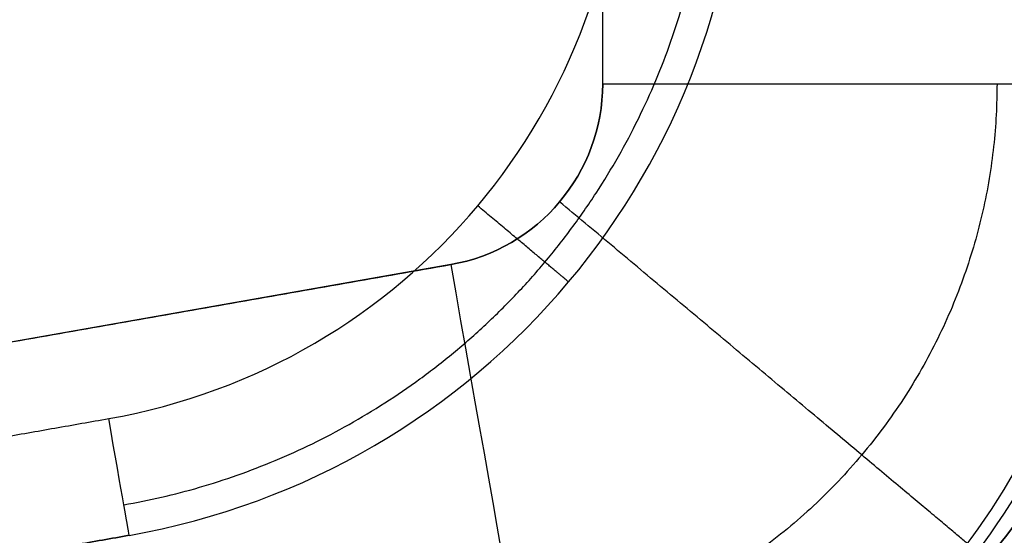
# Model space of a CAD drawing. Header units: millimetres. Extents: x -68 to 68, y -70 to 54.
# Tile 75 of 83: x 30.16 to 33.48, y -37.52 to -35.78. Entities that reach past the tile are written whole.
import ezdxf

# ---------------------------------------------------------------- set-up
doc = ezdxf.new("R2010")
doc.units = ezdxf.units.MM
doc.layers.add('Layer 01', color=7, linetype='Continuous', true_color=0x000000)

# ---------------------------------------------------------------- blocks, each defined once
blk = doc.blocks.new('c-3-1634222-2-h-3d.step')
at = {"layer": 'Layer 01', "color": 9, "true_color": 0xc0c0c0}
for p, q in [((-6.702, -2.9677, -11.225), (-7.7106, 2.7523, -11.225)), ((-6.0914, -3.48, -11.225), (6.0914, -3.48, -11.225))]:
    blk.add_line(p, q, dxfattribs=at)
at = {"layer": 'Layer 01', "color": 9, "true_color": 0xc0c0c0, "extrusion": (-0.173648, 0.984808, 4.02334e-13)}
blk.add_arc((6.5571, -0.9252, -0.533), 1.27, 0, 46.7613, dxfattribs=at)
at = {"layer": 'Layer 01', "color": 9, "true_color": 0xc0c0c0}
for centre, radius in [((-5.1537, -1.45), 2.1), ((-5.1537, -1.45, -0.9252), 2.5), ((-5.1537, -1.45, -5.7), 2.5), ((-5.1537, -1.45, -3.3126), 2.5), ((-6.0914, -2.86, -11.8), 0.62), ((-6.0914, -2.86, -6.5), 2.5), ((-6.0914, -2.86, -8.77), 2.5)]:
    blk.add_arc(centre, radius, 190, 270, dxfattribs=at)
at = {"layer": 'Layer 01', "color": 9, "true_color": 0xc0c0c0, "extrusion": (-0.173648, 0.984808, -4.32194e-11)}
blk.add_arc((7.1155, -8.77, -1.7588), 1.88, 270, 0, dxfattribs=at)
at = {"layer": 'Layer 01', "color": 9, "true_color": 0xc0c0c0, "extrusion": (-3.41448e-15, -6.02066e-16, -1)}
blk.add_arc((6.0914, -2.86, 10.65), 0.62, 270, 350, dxfattribs=at)
at = {"layer": 'Layer 01', "color": 9, "true_color": 0xc0c0c0, "extrusion": (0, 0, -1)}
for centre, radius in [((6.0914, -2.86, 11.225), 0.62), ((6.0914, -2.86, 7.635), 2.5)]:
    blk.add_arc(centre, radius, 270, 350, dxfattribs=at)
at = {"layer": 'Layer 01', "color": 9, "true_color": 0xc0c0c0, "extrusion": (-1, 4.10817e-20, 3.98934e-11)}
blk.add_arc((3.48, -8.77, 6.0914), 1.88, 270, 0, dxfattribs=at)
at = {"layer": 'Layer 01', "color": 9, "true_color": 0xc0c0c0}
for points in [[(-7.7106, 2.7523, -10.65), (-7.2063, -0.1077, -10.65), (-6.702, -2.9677, -10.65)], [(-7.7106, 2.7523, -11.8), (-7.2063, -0.1077, -11.8), (-6.702, -2.9677, -11.8)], [(-7.7331, 1.0853), (-7.4774, -0.3647), (-7.2217, -1.8147)], [(-8.127, 1.0159, -5.7), (-7.8713, -0.4341, -5.7), (-7.6157, -1.8841, -5.7)], [(-7.6157, -1.8841, -0.9252), (-7.8713, -0.4341, -0.9252), (-8.127, 1.0159, -0.9252)], [(-7.6157, -1.8841, -5.7), (-7.6157, -1.8841, -3.3126), (-7.6157, -1.8841, -0.9252)], [(-6.702, -2.9677, -11.8), (-6.702, -2.9677, -11.225), (-6.702, -2.9677, -10.65)], [(-6.0914, -3.48, -11.8), (-6.0914, -3.48, -11.225), (-6.0914, -3.48, -10.65)], [(-6.0914, -3.48, -10.65), (0, -3.48, -10.65), (6.0914, -3.48, -10.65)], [(-6.0914, -3.48, -11.8), (0, -3.48, -11.8), (6.0914, -3.48, -11.8)]]:
    blk.add_open_spline(points, degree=2, dxfattribs=at)
for points, weights in [([(-7.513, -1.866, -0.4212), (-7.3018, -3.0639, -0.4212), (-6.37, -3.8457, -0.4212), (-5.1537, -3.8457, -0.4212)], [1.13247433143, 0.955841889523, 0.955841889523, 1.13247433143]), ([(-6.7606, -3.3651, -0.9252), (-6.7606, -3.3651, -0.5698), (-6.67, -3.2571, -0.2435), (-6.5035, -3.0587)], [1.04281337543, 0.985728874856, 0.985728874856, 1.04281337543]), ([(-6.0914, -4.8094, -10.0994), (-7.0811, -4.8094, -10.0994), (-7.8393, -4.1732, -10.0994), (-8.0112, -3.1985, -10.0994)], [1.13247433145, 0.955841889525, 0.955841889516, 1.13247433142]), ([(-7.6984, -4.7751, -8.77), (-7.6984, -4.7751, -9.8713), (-7.1978, -4.1786, -10.65), (-6.4899, -3.3349, -10.65)], [1.171572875, 0.942809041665, 0.942809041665, 1.171572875])]:
    blk.add_rational_spline(points, weights, degree=3, dxfattribs=at)
blk = doc.blocks.new('X9.step')
at = {"layer": 'Layer 01', "rotation": 90.00000250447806}
blk.add_blockref('c-3-1634222-2-h-3d.step', (88.6501, -49.905, 12.5127), dxfattribs=at)
blk = doc.blocks.new('MC403-X_A_090322_MultipleBody.step')
at = {"layer": 'Layer 01'}
blk.add_blockref('X9.step', (0, 0), dxfattribs=at)
blk = doc.blocks.new('MC403-X_A_090322_MultipleBody 090322')
at = {"layer": 'Layer 01'}
blk.add_blockref('MC403-X_A_090322_MultipleBody.step', (0, 0), dxfattribs=at)
blk = doc.blocks.new('TRO-13-003 MC403 FRONT CASING270122')
at = {"layer": 'Layer 01', "color": 254, "true_color": 0xcad1ee}
for centre, radius, start in [((31.5893, -36.2122, 8.41), 2.2181, 293.2033), ((31.5893, -36.2122, 10.9), 2.2616, 293.7077)]:
    blk.add_arc(centre, radius, start, 0, dxfattribs=at)

msp = doc.modelspace()

# ---------------------------------------------------------------- block references
at = {"layer": 'Layer 01'}
for name, p in [('TRO-13-003 MC403 FRONT CASING270122', (0, 0)), ('MC403-X_A_090322_MultipleBody 090322', (-60, 20, 1.6014))]:
    msp.add_blockref(name, p, dxfattribs=at)

doc.saveas('drawing.dxf')
